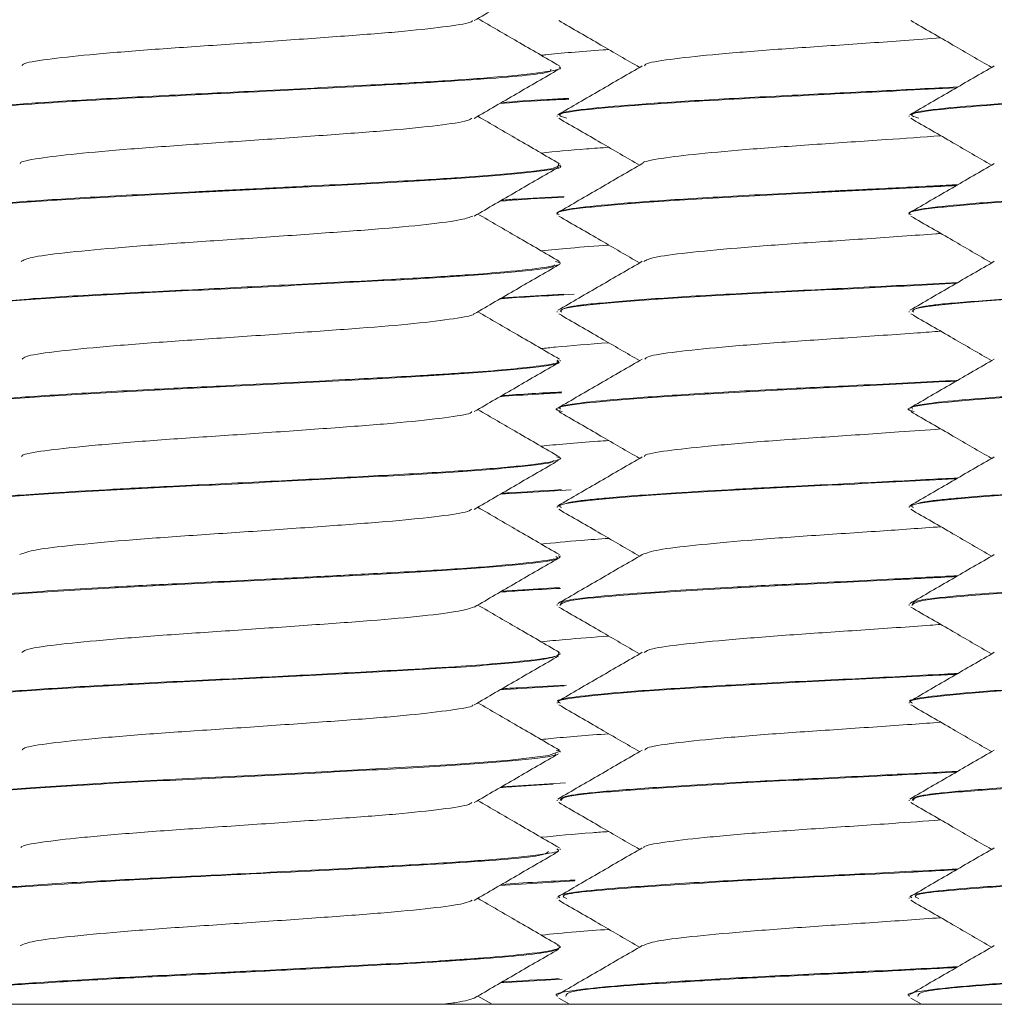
# Model space of a CAD drawing. Header units: millimetres. Extents: x -136 to 1613, y -2821 to -510.
# Tile 37 of 69: x 145 to 158, y -585 to -573. Entities that reach past the tile are written whole.
import ezdxf

# ---------------------------------------------------------------- set-up
doc = ezdxf.new("R2010")
doc.units = ezdxf.units.MM

msp = doc.modelspace()

# ---------------------------------------------------------------- linework, layer by layer
at = {"color": 7, "linetype": 'Continuous', "lineweight": 15}
for p, q in [((152.083, -573.183), (152.083, -573.173)), ((152.042, -573.798), (152.042, -573.808)), ((156.542, -573.798), (156.542, -573.808)), ((152.083, -574.434), (152.083, -574.423)), ((152.042, -575.048), (152.042, -575.058)), ((156.542, -575.048), (156.542, -575.058)), ((152.083, -575.683), (152.083, -575.673)), ((152.13, -576.076), (151.335, -576.126)), ((152.042, -576.299), (152.042, -576.308)), ((156.542, -576.299), (156.542, -576.308)), ((152.083, -576.933), (152.083, -576.923)), ((152.042, -577.548), (152.042, -577.559)), ((156.542, -577.548), (156.542, -577.559)), ((152.083, -578.183), (152.083, -578.173)), ((151.315, -578.637), (152.222, -578.582)), ((152.042, -578.798), (152.042, -578.808)), ((156.542, -578.798), (156.542, -578.808)), ((152.083, -579.433), (152.083, -579.423)), ((152.075, -579.83), (151.333, -579.877)), ((152.042, -580.048), (152.042, -580.058)), ((156.542, -580.048), (156.542, -580.058)), ((152.083, -580.683), (152.083, -580.673)), ((151.314, -581.138), (152.135, -581.086)), ((152.042, -581.298), (152.042, -581.308)), ((156.542, -581.298), (156.542, -581.308)), ((152.083, -581.933), (152.083, -581.924)), ((152.148, -582.326), (151.335, -582.376)), ((152.042, -582.548), (152.042, -582.558)), ((156.542, -582.548), (156.542, -582.558)), ((152.083, -583.183), (152.083, -583.173)), ((151.31, -583.64), (152.269, -583.581)), ((152.042, -583.798), (152.042, -583.807)), ((156.542, -583.798), (156.542, -583.807)), ((152.083, -584.433), (152.083, -584.423)), ((151.317, -584.886), (152.109, -584.838)), ((151.211, -585.159), (151.029, -585.053)), ((152.042, -585.048), (152.042, -585.058)), ((152.063, -585.079), (152.201, -585.159)), ((156.542, -585.048), (156.542, -585.058)), ((156.563, -585.079), (156.701, -585.159)), ((26.542, -585.159), (176.542, -585.159))]:
    msp.add_line(p, q, dxfattribs=at)
at = {"color": 7, "linetype": 'Continuous', "lineweight": 15, "flags": 128}
msp.add_lwpolyline([(152.031, -581.909), (152.083, -581.924), (151.931, -581.978), (151.443, -582.037), (150.711, -582.094), (149.727, -582.15), (148.574, -582.211), (147.413, -582.269), (146.444, -582.319), (145.36, -582.385), (144.637, -582.442)], dxfattribs=at)
at = {"color": 7, "linetype": 'Continuous', "lineweight": 15}
for points, knots in [([(150.983, -572.58), (151.162, -572.476), (151.522, -572.267), (151.882, -572.058), (152.062, -571.954)], [0, 0, 0, 0, 0.499695, 1, 1, 1, 1]), ([(145.203, -573.158), (145.205, -573.151), (145.213, -573.123), (145.502, -573.075), (146.04, -573.017), (146.78, -572.954), (147.637, -572.897), (148.535, -572.835), (149.389, -572.773), (150.131, -572.716), (150.664, -572.653), (150.946, -572.609), (150.957, -572.584), (150.959, -572.579)], [0, 0, 0, 0, 0.036753, 0.141081, 0.24452, 0.349912, 0.453013, 0.557767, 0.6626, 0.76565, 0.871028, 0.974567, 1, 1, 1, 1]), ([(152.073, -573.159), (151.893, -573.055), (151.545, -572.853), (151.197, -572.651), (151.029, -572.553)], [0, 0, 0, 0, 0.51743, 1, 1, 1, 1]), ([(152.063, -572.579), (152.243, -572.683), (152.588, -572.883), (152.932, -573.083), (153.096, -573.178)], [0, 0, 0, 0, 0.522706, 1, 1, 1, 1]), ([(156.563, -572.579), (156.743, -572.683), (157.088, -572.883), (157.432, -573.083), (157.596, -573.178)], [0, 0, 0, 0, 0.5227055, 1, 1, 1, 1]), ([(153.162, -573.158), (153.164, -573.151), (153.172, -573.123), (153.462, -573.075), (153.999, -573.017), (154.74, -572.954), (155.594, -572.897), (156.364, -572.844), (156.795, -572.813), (156.947, -572.802)], [0, 0, 0, 0, 0.059782, 0.229481, 0.397737, 0.569173, 0.736877, 0.907273, 1, 1, 1, 1]), ([(151.838, -573.023), (151.858, -573.021), (152.057, -572.999), (152.37, -572.973), (152.678, -572.951), (152.702, -572.95)], [0, 0, 0, 0, 0.089059, 0.930044, 1, 1, 1, 1]), ([(144.206, -573.828), (144.155, -573.813), (144.004, -573.768), (144.646, -573.693), (145.961, -573.601), (147.747, -573.513), (149.6, -573.419), (151.102, -573.332), (151.958, -573.257), (151.962, -573.215), (151.963, -573.203)], [0, 0, 0, 0, 0.0731331, 0.2177546, 0.3630288, 0.506765, 0.6526953, 0.7963568, 0.9418353, 1, 1, 1, 1]), ([(152.067, -573.173), (152.072, -573.176), (152.123, -573.199), (151.888, -573.24), (151.332, -573.301), (150.515, -573.358), (149.505, -573.412), (148.348, -573.473), (147.128, -573.533), (146.058, -573.588), (145.138, -573.648), (144.471, -573.704), (144.111, -573.754), (144.117, -573.786), (144.12, -573.798)], [0, 0, 0, 0, 0.010742, 0.107122, 0.211552, 0.296252, 0.375513, 0.487392, 0.573634, 0.665826, 0.759283, 0.849786, 0.943937, 1, 1, 1, 1]), ([(150.983, -573.83), (151.162, -573.726), (151.522, -573.517), (151.882, -573.308), (152.062, -573.204)], [0, 0, 0, 0, 0.499695, 1, 1, 1, 1]), ([(153.132, -573.158), (152.952, -573.262), (152.592, -573.471), (152.232, -573.68), (152.052, -573.784)], [0, 0, 0, 0, 0.499705, 1, 1, 1, 1]), ([(157.632, -573.158), (157.452, -573.262), (157.092, -573.471), (156.732, -573.68), (156.552, -573.784)], [0, 0, 0, 0, 0.499703, 1, 1, 1, 1]), ([(156.665, -573.828), (156.615, -573.813), (156.463, -573.768), (157.105, -573.693), (158.42, -573.601), (160.206, -573.513), (162.059, -573.419), (163.562, -573.332), (164.418, -573.257), (164.421, -573.215), (164.422, -573.203)], [0, 0, 0, 0, 0.073133, 0.217754, 0.363029, 0.506765, 0.652695, 0.796356, 0.941835, 1, 1, 1, 1]), ([(164.526, -573.173), (164.531, -573.176), (164.582, -573.199), (164.347, -573.24), (163.791, -573.301), (162.974, -573.358), (161.964, -573.412), (160.807, -573.473), (159.588, -573.533), (158.518, -573.588), (157.597, -573.648), (156.93, -573.704), (156.57, -573.754), (156.577, -573.786), (156.579, -573.798)], [0, 0, 0, 0, 0.010742, 0.107121, 0.211552, 0.296252, 0.375512, 0.487393, 0.573634, 0.665827, 0.759284, 0.849787, 0.943938, 1, 1, 1, 1]), ([(152.165, -573.828), (152.114, -573.813), (151.963, -573.768), (152.606, -573.693), (153.916, -573.601), (155.601, -573.519), (156.669, -573.463), (157.148, -573.438)], [0, 0, 0, 0, 0.117303, 0.34927, 0.582285, 0.812833, 1, 1, 1, 1]), ([(157.167, -573.428), (156.846, -573.445), (156.177, -573.48), (155.085, -573.533), (154.018, -573.588), (153.097, -573.648), (152.43, -573.704), (152.07, -573.754), (152.077, -573.786), (152.079, -573.798)], [0, 0, 0, 0, 0.133766, 0.279502, 0.435296, 0.593225, 0.746162, 0.905264, 1, 1, 1, 1]), ([(151.309, -573.641), (151.475, -573.627), (151.714, -573.608), (152.081, -573.59), (152.192, -573.585)], [0, 0, 0, 0, 0.696505, 1, 1, 1, 1]), ([(152.194, -573.574), (152.1, -573.579), (151.77, -573.596), (151.515, -573.614), (151.334, -573.626)], [0, 0, 0, 0, 0.286302, 1, 1, 1, 1]), ([(145.181, -574.407), (145.181, -574.406), (145.169, -574.384), (145.398, -574.341), (145.868, -574.284), (146.566, -574.221), (147.397, -574.162), (148.292, -574.102), (149.165, -574.039), (149.945, -573.982), (150.542, -573.92), (150.896, -573.869), (150.937, -573.839), (150.951, -573.829)], [0, 0, 0, 0, 0.007475, 0.112493, 0.215439, 0.320743, 0.424578, 0.528472, 0.633761, 0.736696, 0.841744, 0.946204, 1, 1, 1, 1]), ([(152.073, -574.409), (151.893, -574.305), (151.545, -574.103), (151.197, -573.901), (151.029, -573.803)], [0, 0, 0, 0, 0.51743, 1, 1, 1, 1]), ([(152.063, -573.829), (152.243, -573.933), (152.588, -574.133), (152.932, -574.333), (153.096, -574.428)], [0, 0, 0, 0, 0.522699, 1, 1, 1, 1]), ([(156.563, -573.829), (156.743, -573.933), (157.088, -574.133), (157.432, -574.333), (157.596, -574.428)], [0, 0, 0, 0, 0.522699, 1, 1, 1, 1]), ([(153.14, -574.407), (153.14, -574.406), (153.128, -574.384), (153.358, -574.341), (153.827, -574.284), (154.525, -574.221), (155.355, -574.162), (156.198, -574.106), (156.715, -574.069), (156.947, -574.052)], [0, 0, 0, 0, 0.012185, 0.183356, 0.351144, 0.522782, 0.692021, 0.861356, 1, 1, 1, 1]), ([(151.839, -574.273), (152.018, -574.256), (152.271, -574.231), (152.606, -574.207), (152.704, -574.2)], [0, 0, 0, 0, 0.708212, 1, 1, 1, 1]), ([(144.107, -575.058), (144.099, -575.055), (144.026, -575.03), (144.33, -574.979), (145.024, -574.916), (146.111, -574.844), (147.418, -574.779), (148.803, -574.71), (150.101, -574.642), (151.182, -574.576), (151.853, -574.504), (152.145, -574.461), (152.07, -574.436), (152.064, -574.434)], [0, 0, 0, 0, 0.013233, 0.122848, 0.23017, 0.339811, 0.447481, 0.556559, 0.665267, 0.773273, 0.882767, 0.990134, 1, 1, 1, 1]), ([(152.057, -574.409), (152.063, -574.426), (152.075, -574.462), (151.676, -574.518), (150.989, -574.578), (150.03, -574.635), (149.068, -574.686), (148.297, -574.725), (147.902, -574.745), (147.762, -574.752), (147.696, -574.755), (147.668, -574.757), (147.574, -574.761), (147.259, -574.777), (146.578, -574.81), (145.684, -574.861), (144.842, -574.921), (144.283, -574.976), (144.08, -575.02), (144.09, -575.044), (144.091, -575.048)], [0, 0, 0, 0, 0.0789009, 0.1679923, 0.2717061, 0.3473998, 0.4466162, 0.5086328, 0.527777, 0.538983, 0.5416075, 0.5431556, 0.5456521, 0.5638218, 0.6173809, 0.7097582, 0.7972955, 0.8901622, 0.9814707, 1, 1, 1, 1]), ([(150.983, -575.08), (151.162, -574.976), (151.522, -574.767), (151.882, -574.558), (152.062, -574.454)], [0, 0, 0, 0, 0.499695, 1, 1, 1, 1]), ([(153.132, -574.408), (152.952, -574.512), (152.592, -574.721), (152.232, -574.93), (152.052, -575.034)], [0, 0, 0, 0, 0.499705, 1, 1, 1, 1]), ([(156.567, -575.058), (156.559, -575.055), (156.485, -575.03), (156.789, -574.979), (157.484, -574.916), (158.57, -574.844), (159.878, -574.779), (161.262, -574.71), (162.56, -574.642), (163.641, -574.576), (164.312, -574.504), (164.604, -574.461), (164.529, -574.436), (164.523, -574.434)], [0, 0, 0, 0, 0.013233, 0.122848, 0.230171, 0.339812, 0.447482, 0.55656, 0.665268, 0.773274, 0.882767, 0.990134, 1, 1, 1, 1]), ([(164.516, -574.409), (164.522, -574.426), (164.534, -574.462), (164.135, -574.518), (163.448, -574.578), (162.489, -574.635), (161.527, -574.686), (160.756, -574.725), (160.361, -574.745), (160.221, -574.752), (160.155, -574.755), (160.127, -574.757), (160.033, -574.761), (159.719, -574.777), (159.037, -574.81), (158.143, -574.861), (157.301, -574.921), (156.742, -574.976), (156.539, -575.02), (156.549, -575.044), (156.551, -575.048)], [0, 0, 0, 0, 0.0789014, 0.1679919, 0.2717059, 0.3473995, 0.4466157, 0.5086323, 0.5277771, 0.5389824, 0.5416076, 0.5431551, 0.545652, 0.5638213, 0.6173807, 0.7097581, 0.7972945, 0.8901623, 0.9814713, 1, 1, 1, 1]), ([(157.632, -574.408), (157.452, -574.512), (157.092, -574.721), (156.732, -574.93), (156.552, -575.034)], [0, 0, 0, 0, 0.499703, 1, 1, 1, 1]), ([(152.067, -575.058), (152.059, -575.055), (151.985, -575.03), (152.289, -574.979), (152.983, -574.916), (154.072, -574.844), (155.371, -574.779), (156.461, -574.726), (157.016, -574.696), (157.148, -574.689)], [0, 0, 0, 0, 0.022412, 0.208051, 0.38981, 0.575493, 0.75784, 0.942571, 1, 1, 1, 1]), ([(157.166, -574.678), (157.066, -574.683), (156.721, -574.702), (156.255, -574.725), (155.861, -574.745), (155.721, -574.752), (155.655, -574.755), (155.627, -574.757), (155.533, -574.761), (155.219, -574.777), (154.537, -574.81), (153.643, -574.861), (152.801, -574.921), (152.242, -574.976), (152.039, -575.02), (152.049, -575.044), (152.051, -575.048)], [0, 0, 0, 0, 0.043828, 0.150984, 0.184063, 0.203425, 0.207961, 0.210635, 0.214949, 0.246343, 0.338885, 0.498502, 0.649753, 0.810216, 0.967985, 1, 1, 1, 1]), ([(151.313, -574.888), (151.516, -574.874), (151.756, -574.856), (152.079, -574.84), (152.13, -574.837)], [0, 0, 0, 0, 0.8437033, 1, 1, 1, 1]), ([(152.131, -574.828), (151.915, -574.839), (151.615, -574.855), (151.397, -574.871), (151.335, -574.876)], [0, 0, 0, 0, 0.717072, 1, 1, 1, 1]), ([(145.191, -575.659), (145.224, -575.642), (145.297, -575.604), (145.722, -575.55), (146.359, -575.488), (147.162, -575.427), (148.048, -575.369), (148.934, -575.306), (149.747, -575.248), (150.401, -575.187), (150.84, -575.129), (150.927, -575.094), (150.965, -575.079)], [0, 0, 0, 0, 0.085938, 0.188675, 0.293246, 0.397665, 0.5005, 0.605601, 0.708704, 0.812784, 0.917594, 1, 1, 1, 1]), ([(152.073, -575.659), (151.893, -575.555), (151.545, -575.353), (151.197, -575.151), (151.029, -575.053)], [0, 0, 0, 0, 0.51743, 1, 1, 1, 1]), ([(152.063, -575.079), (152.243, -575.183), (152.588, -575.383), (152.932, -575.583), (153.096, -575.678)], [0, 0, 0, 0, 0.522699, 1, 1, 1, 1]), ([(156.563, -575.079), (156.743, -575.183), (157.088, -575.383), (157.432, -575.583), (157.596, -575.678)], [0, 0, 0, 0, 0.522699, 1, 1, 1, 1]), ([(153.15, -575.659), (153.183, -575.642), (153.257, -575.604), (153.681, -575.55), (154.318, -575.488), (155.123, -575.427), (156, -575.37), (156.639, -575.325), (156.927, -575.303), (156.948, -575.302)], [0, 0, 0, 0, 0.140053, 0.307482, 0.477908, 0.64808, 0.815672, 0.986956, 1, 1, 1, 1]), ([(151.84, -575.524), (151.957, -575.512), (152.197, -575.488), (152.532, -575.463), (152.704, -575.45)], [0, 0, 0, 0, 0.486436, 1, 1, 1, 1]), ([(152.021, -575.659), (152.046, -575.666), (152.139, -575.692), (151.916, -575.736), (151.485, -575.786), (150.99, -575.825), (150.461, -575.861), (149.703, -575.902), (148.612, -575.959), (147.412, -576.02), (146.289, -576.075), (145.281, -576.135), (144.721, -576.189), (144.479, -576.204), (144.429, -576.216), (144.415, -576.214), (144.413, -576.216), (144.412, -576.215), (144.412, -576.216), (144.412, -576.216), (144.412, -576.216), (144.412, -576.216), (144.412, -576.216), (144.41, -576.216), (144.394, -576.219), (144.351, -576.223), (144.161, -576.252), (144.141, -576.277), (144.123, -576.299)], [0, 0, 0, 0, 0.03338, 0.1211247, 0.2108728, 0.2677317, 0.2994468, 0.3773745, 0.4744946, 0.5604035, 0.654841, 0.7461994, 0.8439073, 0.8650078, 0.8715221, 0.8727318, 0.8728714, 0.8729398, 0.8729422, 0.8729445, 0.8729471, 0.8729523, 0.8730005, 0.8731243, 0.8739474, 0.8825663, 0.8997056, 1, 1, 1, 1]), ([(144.141, -576.308), (144.132, -576.295), (144.107, -576.26), (144.577, -576.202), (145.451, -576.136), (146.648, -576.065), (148.01, -576.001), (149.372, -575.929), (150.6, -575.865), (151.505, -575.795), (151.996, -575.742), (152.006, -575.712), (152.008, -575.704)], [0, 0, 0, 0, 0.06212, 0.174384, 0.286155, 0.399292, 0.510321, 0.62373, 0.734801, 0.847874, 0.95977, 1, 1, 1, 1]), ([(150.983, -576.33), (151.162, -576.226), (151.522, -576.017), (151.882, -575.808), (152.062, -575.704)], [0, 0, 0, 0, 0.4996835, 1, 1, 1, 1]), ([(153.132, -575.658), (152.952, -575.762), (152.592, -575.971), (152.232, -576.18), (152.052, -576.284)], [0, 0, 0, 0, 0.499705, 1, 1, 1, 1]), ([(157.632, -575.658), (157.452, -575.762), (157.092, -575.971), (156.732, -576.18), (156.552, -576.284)], [0, 0, 0, 0, 0.499703, 1, 1, 1, 1]), ([(164.48, -575.659), (164.505, -575.666), (164.598, -575.692), (164.376, -575.736), (163.944, -575.786), (163.45, -575.825), (162.921, -575.861), (162.162, -575.902), (161.071, -575.959), (159.872, -576.02), (158.748, -576.075), (157.739, -576.135), (157.181, -576.189), (156.938, -576.204), (156.888, -576.216), (156.874, -576.214), (156.872, -576.216), (156.871, -576.215), (156.871, -576.216), (156.871, -576.216), (156.871, -576.216), (156.871, -576.216), (156.871, -576.216), (156.869, -576.216), (156.853, -576.219), (156.81, -576.223), (156.62, -576.252), (156.6, -576.277), (156.582, -576.299)], [0, 0, 0, 0, 0.033379, 0.121123, 0.210872, 0.267731, 0.299446, 0.377374, 0.474495, 0.560403, 0.654841, 0.7462, 0.843908, 0.865007, 0.871523, 0.872732, 0.872871, 0.87294, 0.872942, 0.872944, 0.872946, 0.872952, 0.873001, 0.873124, 0.873947, 0.882566, 0.899704, 1, 1, 1, 1]), ([(156.6, -576.308), (156.591, -576.295), (156.566, -576.26), (157.036, -576.202), (157.911, -576.136), (159.107, -576.065), (160.469, -576.001), (161.831, -575.929), (163.059, -575.865), (163.964, -575.795), (164.455, -575.742), (164.465, -575.712), (164.468, -575.704)], [0, 0, 0, 0, 0.062121, 0.174384, 0.286156, 0.399292, 0.510321, 0.623731, 0.734802, 0.847874, 0.95977, 1, 1, 1, 1]), ([(157.167, -575.928), (156.952, -575.939), (156.388, -575.969), (155.368, -576.02), (154.249, -576.075), (153.239, -576.135), (152.681, -576.188), (152.438, -576.204), (152.388, -576.216), (152.374, -576.214), (152.372, -576.216), (152.371, -576.215), (152.371, -576.216), (152.371, -576.216), (152.371, -576.216), (152.371, -576.216), (152.371, -576.216), (152.369, -576.216), (152.353, -576.219), (152.31, -576.223), (152.12, -576.252), (152.1, -576.277), (152.082, -576.299)], [0, 0, 0, 0, 0.0911099, 0.2396942, 0.4030296, 0.5610393, 0.7300305, 0.7665236, 0.777793, 0.7798832, 0.780124, 0.7802426, 0.7802473, 0.7802497, 0.7802544, 0.7802637, 0.7803484, 0.7805606, 0.7819848, 0.7968924, 0.8265333, 1, 1, 1, 1]), ([(152.1, -576.308), (152.091, -576.295), (152.066, -576.26), (152.536, -576.202), (153.411, -576.136), (154.605, -576.065), (155.918, -576.003), (156.753, -575.96), (157.147, -575.939)], [0, 0, 0, 0, 0.101909, 0.286078, 0.46944, 0.655041, 0.837185, 1, 1, 1, 1]), ([(151.317, -576.136), (151.32, -576.136), (151.555, -576.118), (151.91, -576.099), (152.26, -576.08)], [0, 0, 0, 0, 0.01527, 1, 1, 1, 1]), ([(145.205, -576.908), (145.216, -576.897), (145.246, -576.865), (145.585, -576.815), (146.166, -576.756), (146.933, -576.693), (147.804, -576.636), (148.699, -576.573), (149.537, -576.513), (150.251, -576.455), (150.735, -576.391), (150.978, -576.352), (150.976, -576.331), (150.976, -576.33)], [0, 0, 0, 0, 0.056831, 0.16049, 0.264558, 0.369791, 0.472699, 0.577829, 0.682135, 0.785576, 0.890958, 0.994043, 1, 1, 1, 1]), ([(152.073, -576.909), (151.893, -576.805), (151.545, -576.603), (151.197, -576.401), (151.029, -576.303)], [0, 0, 0, 0, 0.51743, 1, 1, 1, 1]), ([(152.063, -576.329), (152.243, -576.433), (152.588, -576.633), (152.932, -576.833), (153.096, -576.928)], [0, 0, 0, 0, 0.522699, 1, 1, 1, 1]), ([(156.563, -576.329), (156.743, -576.433), (157.088, -576.633), (157.432, -576.833), (157.596, -576.928)], [0, 0, 0, 0, 0.522699, 1, 1, 1, 1]), ([(153.164, -576.908), (153.175, -576.897), (153.205, -576.865), (153.544, -576.815), (154.124, -576.756), (154.893, -576.693), (155.759, -576.636), (156.476, -576.586), (156.849, -576.559), (156.947, -576.552)], [0, 0, 0, 0, 0.092373, 0.260858, 0.430005, 0.601045, 0.768309, 0.939183, 1, 1, 1, 1]), ([(151.84, -576.774), (151.898, -576.768), (152.124, -576.743), (152.456, -576.718), (152.702, -576.7)], [0, 0, 0, 0, 0.256038, 1, 1, 1, 1]), ([(153.132, -576.908), (152.952, -577.012), (152.592, -577.221), (152.232, -577.43), (152.052, -577.534)], [0, 0, 0, 0, 0.499705, 1, 1, 1, 1]), ([(157.632, -576.908), (157.452, -577.012), (157.092, -577.221), (156.732, -577.43), (156.552, -577.534)], [0, 0, 0, 0, 0.499703, 1, 1, 1, 1]), ([(144.15, -577.579), (144.123, -577.573), (144.001, -577.544), (144.25, -577.489), (144.892, -577.426), (145.932, -577.355), (147.215, -577.288), (148.599, -577.221), (149.919, -577.151), (151.041, -577.086), (151.78, -577.014), (152.119, -576.967), (152.053, -576.939), (152.04, -576.933)], [0, 0, 0, 0, 0.0290561, 0.1352463, 0.2392065, 0.3451392, 0.4497971, 0.5549118, 0.6605831, 0.7647366, 0.8708914, 0.9747853, 1, 1, 1, 1]), ([(152.043, -576.923), (152.053, -576.931), (152.089, -576.958), (151.769, -577.006), (151.188, -577.064), (150.675, -577.094), (150.544, -577.105), (150.525, -577.105), (150.518, -577.106), (150.518, -577.106), (150.518, -577.106), (150.518, -577.106), (150.518, -577.106), (150.518, -577.106), (150.515, -577.106), (150.507, -577.106), (150.491, -577.108), (150.457, -577.109), (150.39, -577.114), (150.178, -577.126), (149.827, -577.145), (149.057, -577.186), (148.074, -577.237), (146.888, -577.294), (145.883, -577.348), (145.02, -577.408), (144.538, -577.448), (144.261, -577.486), (144.097, -577.516), (144.118, -577.538), (144.127, -577.548)], [0, 0, 0, 0, 0.035883, 0.125458, 0.251565, 0.2855, 0.289323, 0.291283, 0.291314, 0.291329, 0.291333, 0.291335, 0.291338, 0.291348, 0.291438, 0.292151, 0.293579, 0.296435, 0.302145, 0.313565, 0.358174, 0.398249, 0.512002, 0.590108, 0.683671, 0.772945, 0.861406, 0.892244, 0.95186, 1, 1, 1, 1]), ([(150.983, -577.58), (151.162, -577.476), (151.522, -577.267), (151.882, -577.058), (152.062, -576.954)], [0, 0, 0, 0, 0.4996835, 1, 1, 1, 1]), ([(156.609, -577.579), (156.583, -577.573), (156.461, -577.544), (156.709, -577.489), (157.351, -577.426), (158.391, -577.355), (159.674, -577.288), (161.058, -577.221), (162.378, -577.151), (163.5, -577.086), (164.239, -577.014), (164.579, -576.967), (164.512, -576.939), (164.499, -576.933)], [0, 0, 0, 0, 0.029056, 0.135245, 0.239206, 0.345139, 0.449796, 0.554911, 0.660582, 0.764735, 0.87089, 0.974785, 1, 1, 1, 1]), ([(164.502, -576.923), (164.512, -576.931), (164.548, -576.958), (164.227, -577.006), (163.649, -577.064), (163.133, -577.094), (163.004, -577.105), (162.984, -577.105), (162.977, -577.106), (162.977, -577.106), (162.977, -577.106), (162.977, -577.106), (162.977, -577.106), (162.977, -577.106), (162.974, -577.106), (162.967, -577.106), (162.95, -577.108), (162.917, -577.109), (162.849, -577.114), (162.637, -577.126), (162.286, -577.145), (161.517, -577.186), (160.534, -577.237), (159.348, -577.294), (158.342, -577.348), (157.479, -577.408), (156.997, -577.448), (156.72, -577.486), (156.556, -577.516), (156.577, -577.538), (156.586, -577.548)], [0, 0, 0, 0, 0.0358834, 0.1254576, 0.2515645, 0.2854986, 0.2893228, 0.2912818, 0.2913131, 0.291328, 0.2913325, 0.2913338, 0.2913363, 0.2913474, 0.2914365, 0.2921502, 0.293578, 0.296433, 0.3021436, 0.3135634, 0.3581713, 0.3982478, 0.5120006, 0.5901063, 0.6836683, 0.7729434, 0.861405, 0.8922428, 0.9518586, 1, 1, 1, 1]), ([(152.109, -577.579), (152.083, -577.573), (151.961, -577.544), (152.209, -577.489), (152.851, -577.426), (153.893, -577.355), (155.169, -577.288), (156.322, -577.233), (156.949, -577.199), (157.148, -577.189)], [0, 0, 0, 0, 0.04813, 0.224032, 0.396242, 0.57172, 0.745083, 0.919205, 1, 1, 1, 1]), ([(157.166, -577.178), (156.741, -577.2), (155.994, -577.239), (154.846, -577.294), (153.842, -577.348), (152.979, -577.408), (152.497, -577.448), (152.22, -577.486), (152.056, -577.516), (152.077, -577.538), (152.086, -577.548)], [0, 0, 0, 0, 0.174372, 0.306516, 0.464811, 0.615851, 0.765516, 0.81769, 0.918551, 1, 1, 1, 1]), ([(151.313, -577.389), (151.463, -577.377), (151.687, -577.361), (151.998, -577.345), (152.1, -577.339)], [0, 0, 0, 0, 0.671273, 1, 1, 1, 1]), ([(152.101, -577.329), (151.971, -577.336), (151.677, -577.351), (151.457, -577.367), (151.334, -577.376)], [0, 0, 0, 0, 0.4441378, 1, 1, 1, 1]), ([(145.198, -578.158), (145.198, -578.152), (145.199, -578.126), (145.467, -578.08), (145.985, -578.023), (146.712, -577.959), (147.561, -577.901), (148.458, -577.841), (149.319, -577.778), (150.074, -577.721), (150.627, -577.658), (150.931, -577.612), (150.95, -577.586), (150.954, -577.579)], [0, 0, 0, 0, 0.027515, 0.132102, 0.235325, 0.340734, 0.444008, 0.54853, 0.653547, 0.756503, 0.861819, 0.965647, 1, 1, 1, 1]), ([(152.073, -578.159), (151.893, -578.055), (151.545, -577.853), (151.197, -577.651), (151.029, -577.553)], [0, 0, 0, 0, 0.51743, 1, 1, 1, 1]), ([(152.063, -577.579), (152.243, -577.683), (152.588, -577.883), (152.932, -578.083), (153.096, -578.178)], [0, 0, 0, 0, 0.522699, 1, 1, 1, 1]), ([(156.563, -577.579), (156.743, -577.683), (157.088, -577.883), (157.432, -578.083), (157.596, -578.178)], [0, 0, 0, 0, 0.522699, 1, 1, 1, 1]), ([(153.157, -578.158), (153.158, -578.152), (153.158, -578.126), (153.427, -578.08), (153.944, -578.023), (154.671, -577.959), (155.518, -577.902), (156.312, -577.848), (156.77, -577.815), (156.947, -577.802)], [0, 0, 0, 0, 0.044781, 0.214994, 0.382991, 0.554543, 0.722621, 0.892731, 1, 1, 1, 1]), ([(151.837, -578.023), (151.839, -578.022), (152.016, -578.003), (152.326, -577.976), (152.656, -577.953), (152.703, -577.95)], [0, 0, 0, 0, 0.00698, 0.859198, 1, 1, 1, 1]), ([(152.037, -578.159), (152.056, -578.163), (152.106, -578.174), (152.066, -578.193), (151.974, -578.226), (151.621, -578.274), (150.88, -578.336), (149.917, -578.391), (148.817, -578.448), (147.839, -578.499), (147.12, -578.534), (146.653, -578.557), (146.151, -578.585), (145.456, -578.626), (144.87, -578.67), (144.507, -578.704), (144.189, -578.743), (144.13, -578.774), (144.084, -578.798)], [0, 0, 0, 0, 0.018528, 0.050738, 0.087196, 0.183819, 0.275156, 0.365309, 0.455463, 0.542981, 0.591206, 0.625905, 0.657488, 0.719561, 0.817732, 0.855985, 0.889478, 1, 1, 1, 1]), ([(153.132, -578.158), (152.952, -578.262), (152.592, -578.471), (152.232, -578.68), (152.052, -578.784)], [0, 0, 0, 0, 0.499705, 1, 1, 1, 1]), ([(164.496, -578.159), (164.515, -578.163), (164.565, -578.174), (164.526, -578.193), (164.433, -578.226), (164.08, -578.274), (163.339, -578.336), (162.376, -578.391), (161.276, -578.448), (160.298, -578.499), (159.579, -578.534), (159.112, -578.557), (158.61, -578.585), (157.915, -578.626), (157.329, -578.67), (156.966, -578.704), (156.648, -578.743), (156.589, -578.774), (156.543, -578.798)], [0, 0, 0, 0, 0.018527, 0.050737, 0.087195, 0.183818, 0.275156, 0.365308, 0.455463, 0.542981, 0.591205, 0.625905, 0.657487, 0.71956, 0.817732, 0.855985, 0.889479, 1, 1, 1, 1]), ([(157.632, -578.158), (157.452, -578.262), (157.092, -578.471), (156.732, -578.68), (156.552, -578.784)], [0, 0, 0, 0, 0.499703, 1, 1, 1, 1]), ([(144.139, -578.808), (144.125, -578.799), (144.076, -578.767), (144.48, -578.711), (145.296, -578.646), (146.456, -578.575), (147.802, -578.511), (149.174, -578.44), (150.432, -578.375), (151.394, -578.305), (151.952, -578.248), (151.991, -578.215), (152.004, -578.204)], [0, 0, 0, 0, 0.045098, 0.157887, 0.26922, 0.382589, 0.493563, 0.606906, 0.718308, 0.831016, 0.943516, 1, 1, 1, 1]), ([(150.983, -578.83), (151.162, -578.726), (151.522, -578.517), (151.882, -578.308), (152.062, -578.204)], [0, 0, 0, 0, 0.4996835, 1, 1, 1, 1]), ([(156.598, -578.808), (156.584, -578.799), (156.535, -578.767), (156.94, -578.711), (157.755, -578.646), (158.915, -578.575), (160.261, -578.511), (161.633, -578.44), (162.891, -578.375), (163.853, -578.305), (164.412, -578.248), (164.451, -578.215), (164.464, -578.204)], [0, 0, 0, 0, 0.045097, 0.157887, 0.269219, 0.382589, 0.493562, 0.606905, 0.718307, 0.831016, 0.943517, 1, 1, 1, 1]), ([(157.167, -578.428), (157.031, -578.435), (156.544, -578.461), (155.796, -578.499), (155.079, -578.534), (154.612, -578.557), (154.11, -578.585), (153.415, -578.626), (152.829, -578.67), (152.466, -578.704), (152.148, -578.743), (152.089, -578.774), (152.043, -578.798)], [0, 0, 0, 0, 0.0585249, 0.2098371, 0.2932157, 0.3532101, 0.4078137, 0.5151346, 0.6848687, 0.7510054, 0.8089145, 1, 1, 1, 1]), ([(152.098, -578.808), (152.084, -578.799), (152.035, -578.767), (152.44, -578.711), (153.254, -578.646), (154.418, -578.575), (155.748, -578.511), (156.717, -578.462), (157.138, -578.44), (157.147, -578.439)], [0, 0, 0, 0, 0.074013, 0.259123, 0.441841, 0.627903, 0.810033, 0.99605, 1, 1, 1, 1]), ([(152.099, -578.578), (151.857, -578.592), (151.573, -578.608), (151.366, -578.623), (151.335, -578.626)], [0, 0, 0, 0, 0.851295, 1, 1, 1, 1]), ([(145.173, -579.408), (145.228, -579.387), (145.338, -579.346), (145.825, -579.289), (146.498, -579.226), (147.323, -579.166), (148.216, -579.108), (149.093, -579.044), (149.884, -578.987), (150.499, -578.925), (150.879, -578.872), (150.933, -578.841), (150.953, -578.829)], [0, 0, 0, 0, 0.104264, 0.207067, 0.312168, 0.416211, 0.519697, 0.624954, 0.727867, 0.832634, 0.937229, 1, 1, 1, 1]), ([(152.073, -579.409), (151.893, -579.305), (151.545, -579.103), (151.197, -578.901), (151.029, -578.803)], [0, 0, 0, 0, 0.51743, 1, 1, 1, 1]), ([(152.063, -578.829), (152.243, -578.933), (152.588, -579.133), (152.932, -579.333), (153.096, -579.428)], [0, 0, 0, 0, 0.522699, 1, 1, 1, 1]), ([(156.563, -578.829), (156.743, -578.933), (157.088, -579.133), (157.432, -579.333), (157.596, -579.428)], [0, 0, 0, 0, 0.522699, 1, 1, 1, 1]), ([(153.132, -579.408), (153.187, -579.387), (153.297, -579.346), (153.784, -579.289), (154.458, -579.226), (155.281, -579.166), (156.146, -579.11), (156.689, -579.071), (156.948, -579.052)], [0, 0, 0, 0, 0.16997, 0.337561, 0.508896, 0.678505, 0.84721, 1, 1, 1, 1]), ([(151.839, -579.274), (151.999, -579.258), (152.248, -579.233), (152.583, -579.209), (152.704, -579.201)], [0, 0, 0, 0, 0.638783, 1, 1, 1, 1]), ([(152.057, -579.423), (152.065, -579.427), (152.116, -579.45), (151.885, -579.489), (151.365, -579.548), (150.572, -579.605), (149.821, -579.645), (149.101, -579.684), (148.277, -579.726), (147.425, -579.769), (146.745, -579.802), (146.037, -579.841), (145.214, -579.892), (144.498, -579.951), (144.112, -580.003), (144.128, -580.035), (144.134, -580.048)], [0, 0, 0, 0, 0.017323, 0.107502, 0.201887, 0.291865, 0.37306, 0.407772, 0.474886, 0.572361, 0.608754, 0.644335, 0.755893, 0.845687, 0.938953, 1, 1, 1, 1]), ([(153.132, -579.408), (152.952, -579.512), (152.592, -579.721), (152.232, -579.93), (152.052, -580.034)], [0, 0, 0, 0, 0.499705, 1, 1, 1, 1]), ([(157.632, -579.408), (157.452, -579.512), (157.092, -579.721), (156.732, -579.93), (156.552, -580.034)], [0, 0, 0, 0, 0.499703, 1, 1, 1, 1]), ([(164.516, -579.423), (164.524, -579.427), (164.575, -579.45), (164.344, -579.489), (163.824, -579.548), (163.032, -579.605), (162.28, -579.645), (161.56, -579.684), (160.736, -579.726), (159.884, -579.769), (159.204, -579.802), (158.497, -579.841), (157.673, -579.892), (156.957, -579.951), (156.571, -580.003), (156.587, -580.035), (156.594, -580.048)], [0, 0, 0, 0, 0.017324, 0.107503, 0.201887, 0.291864, 0.37306, 0.407772, 0.474886, 0.572361, 0.608754, 0.644334, 0.755892, 0.845687, 0.938953, 1, 1, 1, 1]), ([(144.117, -580.058), (144.134, -580.039), (144.172, -579.996), (144.781, -579.935), (145.756, -579.866), (147.014, -579.797), (148.393, -579.731), (149.731, -579.661), (150.892, -579.597), (151.695, -579.525), (152.092, -579.474), (152.041, -579.442), (152.027, -579.433)], [0, 0, 0, 0, 0.09048, 0.198115, 0.307186, 0.415855, 0.523856, 0.633319, 0.740669, 0.850342, 0.957801, 1, 1, 1, 1]), ([(150.983, -580.08), (151.162, -579.976), (151.522, -579.767), (151.882, -579.558), (152.062, -579.454)], [0, 0, 0, 0, 0.499689, 1, 1, 1, 1]), ([(156.576, -580.058), (156.593, -580.039), (156.632, -579.996), (157.24, -579.935), (158.215, -579.866), (159.473, -579.797), (160.853, -579.731), (162.19, -579.661), (163.351, -579.597), (164.155, -579.525), (164.551, -579.474), (164.501, -579.442), (164.486, -579.433)], [0, 0, 0, 0, 0.0904789, 0.1981163, 0.3071861, 0.4158543, 0.5238558, 0.6333184, 0.7406683, 0.8503428, 0.9578007, 1, 1, 1, 1]), ([(157.165, -579.678), (156.898, -579.692), (156.233, -579.727), (155.384, -579.769), (154.704, -579.802), (153.997, -579.841), (153.173, -579.892), (152.457, -579.951), (152.071, -580.003), (152.087, -580.035), (152.094, -580.048)], [0, 0, 0, 0, 0.1109014, 0.2759411, 0.3375612, 0.3978033, 0.5866873, 0.7387241, 0.8966377, 1, 1, 1, 1]), ([(152.076, -580.058), (152.093, -580.039), (152.132, -579.996), (152.74, -579.935), (153.716, -579.866), (154.97, -579.798), (156.181, -579.74), (156.881, -579.703), (157.148, -579.689)], [0, 0, 0, 0, 0.153247, 0.335556, 0.520292, 0.704349, 0.887274, 1, 1, 1, 1]), ([(151.313, -579.888), (151.412, -579.881), (151.623, -579.865), (151.926, -579.849), (152.087, -579.841)], [0, 0, 0, 0, 0.469384, 1, 1, 1, 1]), ([(152.073, -580.659), (151.893, -580.555), (151.545, -580.353), (151.197, -580.151), (151.029, -580.053)], [0, 0, 0, 0, 0.51743, 1, 1, 1, 1]), ([(145.198, -580.659), (145.222, -580.643), (145.281, -580.607), (145.677, -580.555), (146.297, -580.494), (147.089, -580.432), (147.971, -580.375), (148.86, -580.311), (149.683, -580.253), (150.353, -580.193), (150.821, -580.132), (150.925, -580.096), (150.973, -580.079)], [0, 0, 0, 0, 0.076711, 0.179588, 0.283948, 0.388569, 0.491277, 0.596333, 0.699695, 0.803489, 0.908427, 1, 1, 1, 1]), ([(152.063, -580.079), (152.243, -580.183), (152.588, -580.383), (152.932, -580.583), (153.096, -580.678)], [0, 0, 0, 0, 0.522699, 1, 1, 1, 1]), ([(156.563, -580.079), (156.743, -580.183), (157.088, -580.383), (157.432, -580.583), (157.596, -580.678)], [0, 0, 0, 0, 0.522699, 1, 1, 1, 1]), ([(153.157, -580.659), (153.182, -580.643), (153.24, -580.607), (153.636, -580.555), (154.255, -580.494), (155.05, -580.432), (155.925, -580.375), (156.588, -580.328), (156.903, -580.305), (156.947, -580.302)], [0, 0, 0, 0, 0.1250036, 0.2926365, 0.4626872, 0.6331647, 0.8005236, 0.97171, 1, 1, 1, 1]), ([(151.84, -580.524), (151.938, -580.514), (152.174, -580.49), (152.508, -580.465), (152.703, -580.45)], [0, 0, 0, 0, 0.415138, 1, 1, 1, 1]), ([(152.059, -580.659), (152.065, -580.675), (152.078, -580.709), (151.7, -580.765), (151.016, -580.826), (150.06, -580.883), (149.062, -580.936), (147.862, -580.998), (146.706, -581.053), (145.669, -581.112), (144.834, -581.171), (144.295, -581.226), (144.051, -581.271), (144.103, -581.294), (144.113, -581.298)], [0, 0, 0, 0, 0.0751387, 0.1582176, 0.277147, 0.3433539, 0.4364104, 0.5259552, 0.6220459, 0.7083053, 0.7989718, 0.8910614, 0.9806205, 1, 1, 1, 1]), ([(144.126, -581.308), (144.113, -581.302), (144.048, -581.274), (144.394, -581.221), (145.146, -581.157), (146.267, -581.085), (147.594, -581.021), (148.974, -580.95), (150.257, -580.884), (151.279, -580.816), (151.959, -580.747), (152.037, -580.704), (152.075, -580.683)], [0, 0, 0, 0, 0.0271721, 0.1365902, 0.2439846, 0.3536758, 0.4610974, 0.5704721, 0.6786792, 0.7871576, 0.8963819, 1, 1, 1, 1]), ([(153.132, -580.658), (152.952, -580.762), (152.592, -580.971), (152.232, -581.18), (152.052, -581.284)], [0, 0, 0, 0, 0.499705, 1, 1, 1, 1]), ([(164.518, -580.659), (164.524, -580.675), (164.537, -580.709), (164.159, -580.765), (163.475, -580.826), (162.519, -580.883), (161.521, -580.936), (160.322, -580.998), (159.165, -581.053), (158.129, -581.112), (157.293, -581.171), (156.754, -581.226), (156.51, -581.271), (156.563, -581.294), (156.572, -581.298)], [0, 0, 0, 0, 0.075139, 0.158217, 0.277149, 0.343355, 0.436411, 0.525956, 0.622047, 0.708306, 0.798973, 0.891062, 0.980621, 1, 1, 1, 1]), ([(156.585, -581.308), (156.572, -581.302), (156.507, -581.274), (156.853, -581.221), (157.605, -581.157), (158.727, -581.085), (160.053, -581.021), (161.433, -580.95), (162.716, -580.884), (163.739, -580.816), (164.418, -580.747), (164.496, -580.704), (164.534, -580.683)], [0, 0, 0, 0, 0.027173, 0.136591, 0.243985, 0.353676, 0.461098, 0.570473, 0.678681, 0.787159, 0.896382, 1, 1, 1, 1]), ([(157.632, -580.658), (157.452, -580.762), (157.092, -580.971), (156.732, -581.18), (156.552, -581.284)], [0, 0, 0, 0, 0.499703, 1, 1, 1, 1]), ([(150.983, -581.33), (151.162, -581.226), (151.522, -581.017), (151.882, -580.808), (152.062, -580.704)], [0, 0, 0, 0, 0.499689, 1, 1, 1, 1]), ([(157.166, -580.928), (157.109, -580.931), (156.7, -580.953), (155.814, -580.998), (154.667, -581.053), (153.628, -581.112), (152.793, -581.171), (152.254, -581.226), (152.01, -581.271), (152.063, -581.294), (152.072, -581.298)], [0, 0, 0, 0, 0.025235, 0.180108, 0.346304, 0.495496, 0.652311, 0.811584, 0.966483, 1, 1, 1, 1]), ([(152.085, -581.308), (152.072, -581.302), (152.007, -581.274), (152.354, -581.221), (153.105, -581.157), (154.229, -581.085), (155.545, -581.021), (156.579, -580.969), (157.072, -580.943), (157.147, -580.939)], [0, 0, 0, 0, 0.046053, 0.231495, 0.413508, 0.599414, 0.781474, 0.966844, 1, 1, 1, 1]), ([(152.161, -581.076), (151.941, -581.088), (151.629, -581.104), (151.401, -581.121), (151.334, -581.126)], [0, 0, 0, 0, 0.707674, 1, 1, 1, 1]), ([(152.073, -581.909), (151.893, -581.805), (151.545, -581.603), (151.197, -581.401), (151.029, -581.303)], [0, 0, 0, 0, 0.517417, 1, 1, 1, 1]), ([(145.205, -581.908), (145.211, -581.899), (145.231, -581.869), (145.546, -581.82), (146.107, -581.761), (146.862, -581.698), (147.727, -581.641), (148.624, -581.579), (149.469, -581.518), (150.197, -581.46), (150.704, -581.396), (150.964, -581.356), (150.966, -581.333), (150.967, -581.33)], [0, 0, 0, 0, 0.047587, 0.151565, 0.255324, 0.360651, 0.463616, 0.568596, 0.673166, 0.776395, 0.881799, 0.985062, 1, 1, 1, 1]), ([(152.063, -581.329), (152.243, -581.433), (152.588, -581.633), (152.932, -581.833), (153.096, -581.928)], [0, 0, 0, 0, 0.522699, 1, 1, 1, 1]), ([(156.563, -581.329), (156.743, -581.433), (157.088, -581.633), (157.432, -581.833), (157.596, -581.928)], [0, 0, 0, 0, 0.522699, 1, 1, 1, 1]), ([(153.164, -581.908), (153.171, -581.899), (153.19, -581.869), (153.505, -581.82), (154.066, -581.761), (154.822, -581.698), (155.683, -581.641), (156.425, -581.59), (156.825, -581.561), (156.947, -581.552)], [0, 0, 0, 0, 0.07737, 0.246418, 0.415108, 0.586353, 0.753756, 0.924433, 1, 1, 1, 1]), ([(151.839, -581.774), (151.879, -581.769), (152.101, -581.745), (152.431, -581.72), (152.702, -581.699)], [0, 0, 0, 0, 0.180091, 1, 1, 1, 1]), ([(153.132, -581.908), (152.952, -582.012), (152.592, -582.221), (152.232, -582.43), (152.052, -582.534)], [0, 0, 0, 0, 0.499705, 1, 1, 1, 1]), ([(157.632, -581.908), (157.452, -582.012), (157.092, -582.221), (156.732, -582.43), (156.552, -582.534)], [0, 0, 0, 0, 0.499703, 1, 1, 1, 1]), ([(164.491, -581.909), (164.511, -581.914), (164.604, -581.938), (164.414, -581.979), (163.966, -582.035), (163.192, -582.095), (162.202, -582.15), (161.053, -582.211), (159.913, -582.268), (158.793, -582.322), (157.812, -582.383), (157.23, -582.428), (156.978, -582.454), (156.906, -582.462), (156.872, -582.466), (156.856, -582.468), (156.85, -582.468), (156.849, -582.469), (156.848, -582.469), (156.848, -582.469), (156.848, -582.469), (156.848, -582.469), (156.848, -582.469), (156.848, -582.469), (156.848, -582.469), (156.847, -582.469), (156.829, -582.47), (156.777, -582.479), (156.607, -582.503), (156.592, -582.528), (156.58, -582.548)], [0, 0, 0, 0, 0.023627, 0.1087828, 0.2011377, 0.2882988, 0.3795402, 0.4729478, 0.5635885, 0.6426382, 0.7440895, 0.8341351, 0.8567189, 0.8680127, 0.8736593, 0.8764832, 0.8771889, 0.8773652, 0.8774533, 0.8774976, 0.8775005, 0.8775018, 0.8775031, 0.8775057, 0.8775107, 0.877597, 0.8779644, 0.8890577, 0.9099557, 1, 1, 1, 1]), ([(144.134, -582.558), (144.135, -582.542), (144.136, -582.504), (144.666, -582.444), (145.589, -582.377), (146.815, -582.307), (148.187, -582.242), (149.539, -582.17), (150.739, -582.107), (151.591, -582.035), (152.031, -581.987), (152.022, -581.959), (152.02, -581.954)], [0, 0, 0, 0, 0.076612, 0.188345, 0.300604, 0.413424, 0.524648, 0.637995, 0.74893, 0.862196, 0.97363, 1, 1, 1, 1]), ([(150.983, -582.58), (151.162, -582.476), (151.522, -582.267), (151.882, -582.058), (152.062, -581.954)], [0, 0, 0, 0, 0.499689, 1, 1, 1, 1]), ([(156.594, -582.558), (156.594, -582.542), (156.595, -582.504), (157.126, -582.444), (158.048, -582.377), (159.274, -582.307), (160.646, -582.242), (161.998, -582.17), (163.198, -582.107), (164.05, -582.035), (164.49, -581.987), (164.481, -581.959), (164.479, -581.954)], [0, 0, 0, 0, 0.076612, 0.188345, 0.300604, 0.413424, 0.524648, 0.637996, 0.748931, 0.862197, 0.973631, 1, 1, 1, 1]), ([(157.166, -582.178), (156.957, -582.189), (156.379, -582.219), (155.41, -582.268), (154.294, -582.322), (153.312, -582.383), (152.73, -582.428), (152.478, -582.454), (152.406, -582.462), (152.372, -582.466), (152.356, -582.468), (152.35, -582.468), (152.349, -582.469), (152.348, -582.469), (152.348, -582.469), (152.348, -582.469), (152.348, -582.469), (152.348, -582.469), (152.348, -582.469), (152.348, -582.469), (152.347, -582.469), (152.329, -582.47), (152.277, -582.479), (152.108, -582.503), (152.093, -582.528), (152.08, -582.548)], [0, 0, 0, 0, 0.0886745, 0.2454013, 0.3820857, 0.5575053, 0.7132027, 0.7522527, 0.7717803, 0.7815442, 0.7864263, 0.7876467, 0.7879521, 0.7881045, 0.7881808, 0.7881857, 0.7881878, 0.7881901, 0.7881948, 0.7882037, 0.7883525, 0.7889882, 0.8081695, 0.8443038, 1, 1, 1, 1]), ([(152.094, -582.558), (152.094, -582.542), (152.095, -582.504), (152.625, -582.444), (153.549, -582.377), (154.772, -582.307), (156.04, -582.247), (156.812, -582.206), (157.147, -582.189)], [0, 0, 0, 0, 0.125604, 0.30879, 0.492838, 0.677806, 0.860158, 1, 1, 1, 1]), ([(151.315, -582.387), (151.362, -582.384), (151.539, -582.37), (151.802, -582.356), (151.993, -582.346)], [0, 0, 0, 0, 0.269997, 1, 1, 1, 1]), ([(152.073, -583.159), (151.893, -583.055), (151.545, -582.853), (151.197, -582.651), (151.029, -582.553)], [0, 0, 0, 0, 0.517417, 1, 1, 1, 1]), ([(145.192, -583.158), (145.191, -583.154), (145.185, -583.13), (145.434, -583.085), (145.93, -583.028), (146.644, -582.965), (147.485, -582.906), (148.382, -582.846), (149.249, -582.783), (150.016, -582.727), (150.589, -582.664), (150.915, -582.615), (150.943, -582.587), (150.952, -582.579)], [0, 0, 0, 0, 0.018286, 0.123093, 0.226157, 0.331539, 0.435041, 0.539295, 0.644461, 0.747372, 0.852588, 0.956728, 1, 1, 1, 1]), ([(152.063, -582.579), (152.243, -582.683), (152.588, -582.883), (152.932, -583.083), (153.096, -583.178)], [0, 0, 0, 0, 0.522699, 1, 1, 1, 1]), ([(156.563, -582.579), (156.743, -582.683), (157.088, -582.883), (157.432, -583.083), (157.596, -583.178)], [0, 0, 0, 0, 0.522699, 1, 1, 1, 1]), ([(153.151, -583.158), (153.15, -583.154), (153.144, -583.13), (153.394, -583.085), (153.889, -583.028), (154.604, -582.964), (155.443, -582.906), (156.26, -582.852), (156.745, -582.816), (156.947, -582.802)], [0, 0, 0, 0, 0.029779, 0.20046, 0.368303, 0.539923, 0.708479, 0.878259, 1, 1, 1, 1]), ([(151.838, -583.023), (152.041, -583.003), (152.298, -582.979), (152.633, -582.955), (152.703, -582.95)], [0, 0, 0, 0, 0.789531, 1, 1, 1, 1]), ([(152.041, -583.173), (152.053, -583.181), (152.09, -583.206), (151.811, -583.25), (151.223, -583.311), (150.357, -583.367), (149.308, -583.423), (148.139, -583.484), (146.945, -583.542), (145.901, -583.597), (145.024, -583.657), (144.378, -583.713), (144.072, -583.762), (144.108, -583.791), (144.117, -583.798)], [0, 0, 0, 0, 0.034921, 0.119019, 0.225871, 0.312272, 0.391289, 0.505016, 0.589583, 0.677472, 0.775668, 0.861363, 0.967518, 1, 1, 1, 1]), ([(144.208, -583.807), (144.177, -583.794), (144.07, -583.746), (144.976, -583.667), (146.67, -583.562), (148.801, -583.461), (150.682, -583.361), (151.868, -583.273), (151.916, -583.221), (151.933, -583.204)], [0, 0, 0, 0, 0.067971, 0.23565, 0.405358, 0.573364, 0.741216, 0.910961, 1, 1, 1, 1]), ([(150.983, -583.83), (151.162, -583.726), (151.522, -583.517), (151.882, -583.308), (152.062, -583.204)], [0, 0, 0, 0, 0.499689, 1, 1, 1, 1]), ([(153.132, -583.158), (152.952, -583.262), (152.592, -583.471), (152.232, -583.68), (152.052, -583.784)], [0, 0, 0, 0, 0.499699, 1, 1, 1, 1]), ([(157.632, -583.158), (157.452, -583.262), (157.092, -583.471), (156.732, -583.68), (156.552, -583.784)], [0, 0, 0, 0, 0.499697, 1, 1, 1, 1]), ([(164.501, -583.173), (164.512, -583.181), (164.549, -583.206), (164.271, -583.25), (163.682, -583.311), (162.816, -583.367), (161.767, -583.423), (160.598, -583.484), (159.404, -583.542), (158.36, -583.597), (157.483, -583.657), (156.837, -583.713), (156.531, -583.762), (156.567, -583.791), (156.576, -583.798)], [0, 0, 0, 0, 0.034921, 0.119017, 0.225871, 0.312272, 0.391289, 0.505016, 0.589583, 0.677473, 0.775669, 0.861362, 0.967518, 1, 1, 1, 1]), ([(156.667, -583.807), (156.636, -583.794), (156.529, -583.746), (157.435, -583.667), (159.13, -583.562), (161.26, -583.461), (163.142, -583.361), (164.327, -583.273), (164.375, -583.221), (164.392, -583.204)], [0, 0, 0, 0, 0.067973, 0.23565, 0.405357, 0.573363, 0.741215, 0.91096, 1, 1, 1, 1]), ([(157.166, -583.428), (156.772, -583.448), (156.031, -583.487), (154.902, -583.542), (153.861, -583.597), (152.983, -583.657), (152.337, -583.713), (152.031, -583.762), (152.067, -583.791), (152.076, -583.798)], [0, 0, 0, 0, 0.1627243, 0.3057718, 0.454438, 0.6205393, 0.7654912, 0.945056, 1, 1, 1, 1]), ([(152.167, -583.807), (152.136, -583.794), (152.029, -583.746), (152.94, -583.667), (154.612, -583.562), (156.262, -583.487), (157.008, -583.446), (157.149, -583.438)], [0, 0, 0, 0, 0.1109529, 0.3846537, 0.6616696, 0.9359084, 1, 1, 1, 1]), ([(152.274, -583.57), (152.107, -583.578), (151.748, -583.597), (151.478, -583.616), (151.333, -583.627)], [0, 0, 0, 0, 0.464495, 1, 1, 1, 1]), ([(145.18, -584.409), (145.225, -584.39), (145.318, -584.35), (145.777, -584.294), (146.434, -584.232), (147.249, -584.171), (148.139, -584.113), (149.02, -584.05), (149.822, -583.992), (150.455, -583.931), (150.861, -583.875), (150.93, -583.842), (150.957, -583.829)], [0, 0, 0, 0, 0.096741, 0.19938, 0.304153, 0.408286, 0.511338, 0.616439, 0.719304, 0.823673, 0.928282, 1, 1, 1, 1]), ([(152.073, -584.409), (151.893, -584.305), (151.545, -584.103), (151.197, -583.901), (151.029, -583.803)], [0, 0, 0, 0, 0.517417, 1, 1, 1, 1]), ([(152.063, -583.829), (152.243, -583.933), (152.588, -584.133), (152.932, -584.333), (153.096, -584.428)], [0, 0, 0, 0, 0.522699, 1, 1, 1, 1]), ([(156.563, -583.829), (156.743, -583.933), (157.088, -584.133), (157.432, -584.333), (157.596, -584.428)], [0, 0, 0, 0, 0.522699, 1, 1, 1, 1]), ([(153.139, -584.409), (153.184, -584.39), (153.277, -584.35), (153.736, -584.294), (154.393, -584.232), (155.207, -584.171), (156.093, -584.113), (156.664, -584.072), (156.948, -584.052)], [0, 0, 0, 0, 0.157663, 0.3249351, 0.4956893, 0.6653972, 0.8333435, 1, 1, 1, 1]), ([(151.84, -584.274), (151.979, -584.26), (152.225, -584.235), (152.559, -584.211), (152.704, -584.201)], [0, 0, 0, 0, 0.56899, 1, 1, 1, 1]), ([(152.044, -584.409), (152.059, -584.412), (152.099, -584.421), (152.072, -584.438), (152.001, -584.472), (151.693, -584.515), (151.245, -584.555), (150.967, -584.576), (150.828, -584.586), (150.69, -584.595), (150.405, -584.613), (149.764, -584.649), (148.913, -584.694), (148.163, -584.732), (147.456, -584.767), (146.554, -584.81), (145.546, -584.87), (144.736, -584.929), (144.241, -584.984), (144.029, -585.028), (144.086, -585.048), (144.087, -585.048)], [0, 0, 0, 0, 0.014958, 0.040014, 0.080911, 0.180056, 0.242759, 0.264279, 0.276132, 0.288281, 0.307795, 0.362375, 0.465627, 0.512642, 0.537847, 0.631108, 0.725905, 0.808699, 0.903941, 0.997502, 1, 1, 1, 1]), ([(144.196, -585.058), (144.199, -585.034), (144.205, -584.976), (145.185, -584.904), (146.313, -584.834), (147.294, -584.785), (148.322, -584.734), (149.665, -584.664), (150.869, -584.599), (151.65, -584.529), (152.021, -584.481), (152.056, -584.449), (152.073, -584.433)], [0, 0, 0, 0, 0.112146, 0.273255, 0.355828, 0.436646, 0.518206, 0.600809, 0.761857, 0.844476, 0.925622, 1, 1, 1, 1]), ([(150.983, -585.08), (151.162, -584.976), (151.522, -584.767), (151.882, -584.558), (152.062, -584.454)], [0, 0, 0, 0, 0.499689, 1, 1, 1, 1]), ([(153.132, -584.408), (152.952, -584.512), (152.592, -584.721), (152.232, -584.93), (152.052, -585.034)], [0, 0, 0, 0, 0.499694, 1, 1, 1, 1]), ([(164.503, -584.409), (164.518, -584.412), (164.559, -584.421), (164.531, -584.438), (164.46, -584.472), (164.152, -584.515), (163.704, -584.555), (163.426, -584.576), (163.287, -584.586), (163.15, -584.595), (162.864, -584.613), (162.223, -584.649), (161.372, -584.694), (160.622, -584.732), (159.915, -584.767), (159.013, -584.81), (158.005, -584.87), (157.195, -584.929), (156.7, -584.984), (156.488, -585.028), (156.545, -585.048), (156.546, -585.048)], [0, 0, 0, 0, 0.0149573, 0.0400132, 0.0809098, 0.1800559, 0.2427584, 0.264279, 0.276131, 0.2882816, 0.3077939, 0.3623743, 0.4656269, 0.5126424, 0.5378477, 0.6311084, 0.725905, 0.8086987, 0.9039421, 0.9975009, 1, 1, 1, 1]), ([(157.632, -584.408), (157.452, -584.512), (157.092, -584.721), (156.732, -584.93), (156.552, -585.034)], [0, 0, 0, 0, 0.499691, 1, 1, 1, 1]), ([(156.655, -585.058), (156.658, -585.034), (156.665, -584.976), (157.644, -584.904), (158.773, -584.834), (159.753, -584.785), (160.781, -584.734), (162.124, -584.664), (163.328, -584.599), (164.109, -584.529), (164.48, -584.481), (164.515, -584.449), (164.532, -584.433)], [0, 0, 0, 0, 0.112145, 0.273254, 0.355828, 0.436646, 0.518206, 0.600809, 0.761857, 0.844475, 0.925621, 1, 1, 1, 1]), ([(157.167, -584.678), (156.99, -584.687), (156.625, -584.707), (156.121, -584.732), (155.415, -584.767), (154.512, -584.81), (153.505, -584.87), (152.695, -584.929), (152.2, -584.984), (151.988, -585.028), (152.045, -585.048), (152.046, -585.048)], [0, 0, 0, 0, 0.0761245, 0.1574094, 0.2009858, 0.3622252, 0.5261177, 0.6692601, 0.8339262, 0.9956804, 1, 1, 1, 1]), ([(152.155, -585.058), (152.158, -585.034), (152.165, -584.976), (153.144, -584.904), (154.273, -584.834), (155.252, -584.785), (156.237, -584.737), (156.858, -584.704), (157.147, -584.689)], [0, 0, 0, 0, 0.190292, 0.463668, 0.603782, 0.740917, 0.879312, 1, 1, 1, 1]), ([(152.069, -584.831), (151.811, -584.845), (151.54, -584.86), (151.346, -584.874), (151.336, -584.875)], [0, 0, 0, 0, 0.950504, 1, 1, 1, 1]), ([(150.572, -585.159), (150.637, -585.151), (150.868, -585.123), (150.935, -585.097), (150.983, -585.079)], [0, 0, 0, 0, 0.2823, 1, 1, 1, 1])]:
    msp.add_open_spline(points, degree=3, knots=knots, dxfattribs=at)

doc.saveas('drawing.dxf')
